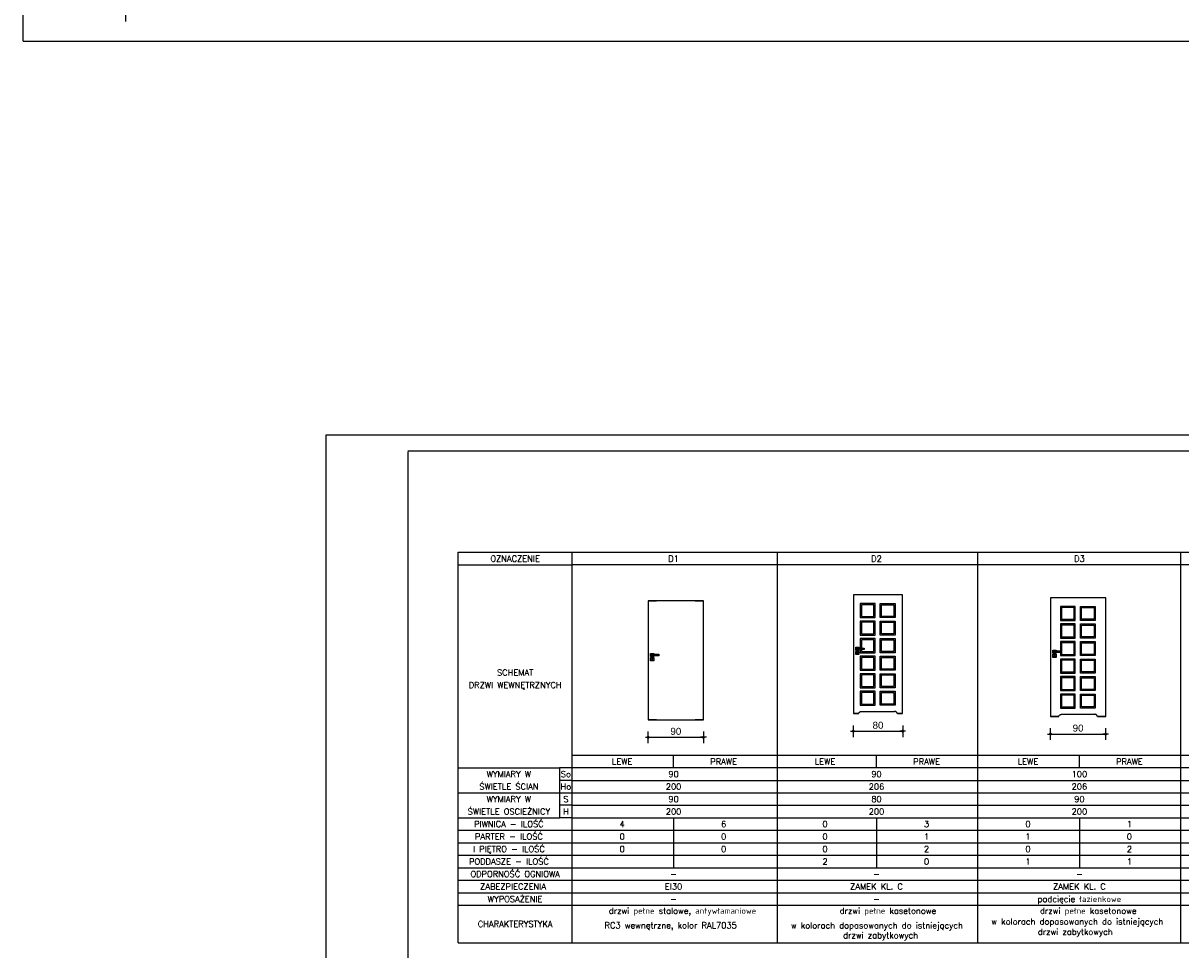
# Model space of a CAD drawing. Header units: millimetres. Extents: x 11979 to 23691, y 12825 to 41978.
# Tile 2 of 256: x 19491 to 21472, y 14320 to 15905. Entities that reach past the tile are written whole.
import ezdxf
from ezdxf.enums import TextEntityAlignment as Align

# ---------------------------------------------------------------- set-up
doc = ezdxf.new("R2010")
doc.units = ezdxf.units.MM
for name, color, linetype in [('-LI-WIDOK', 2, 'Continuous'), ('-RAMKA', 2, 'Continuous'), ('-WYMIAR', 8, 'Continuous'), ('_PROJEKTOWANE', 5, 'Continuous'), ('CONSTRUCTION_CLASS', 7, 'Continuous')]:
    doc.layers.add(name, color=color, linetype=linetype)
doc.styles.add('SIMPLEX', font='simplex')
doc.styles.get("Standard").update_dxf_attribs({"font": 'arial.ttf'})
doc.linetypes.add('buud02_01-1000', pattern='A,7,0,[20,ksztalty.shx,S=0.7,R=0,X=0,Y=0]', length=7)
doc.dimstyles.new('CZA-KROPKA-50', dxfattribs={"dimtxt": 12, "dimasz": 1, "dimexe": 2, "dimexo": 25, "dimgap": 4, "dimtad": 1, "dimdec": 1, "dimrnd": 0.5, "dimzin": 9, "dimdsep": 46, "dimtxsty": 'Standard', "dimblk": 'CZA-KROPKA', "dimblk1": 'CZA-KROPKA', "dimblk2": 'CZA-KROPKA', "dimsah": 1, "dimcen": -20, "dimse1": 1, "dimse2": 1, "dimclrd": 8, "dimclre": 8, "dimclrt": 9, "dimadec": 0, "dimazin": 0, "dimtfac": 1, "dimtdec": 1, "dimtmove": 1, "dimatfit": 3, "dimldrblk": 'CZA-KROPKA', "dimfxl": 1, "dimtolj": 1, "dimtzin": 9, "dimarcsym": 0})

# ---------------------------------------------------------------- blocks, each defined once
blk = doc.blocks.new('GTFDGDGD')
at = {"layer": '-RAMKA', "color": 8}
for p, q in [((4808.7, 1991.6), (9008.7, 1991.6)), ((4808.7, -978.4), (4808.7, 1991.6)), ((4808.7, -978.4), (9008.7, -978.4))]:
    blk.add_line(p, q, dxfattribs=at)
at = {"layer": '-RAMKA'}
blk.add_line((8973.7, 1956.6), (4983.7, 1956.6), dxfattribs=at)
at = {"layer": '-RAMKA', "color": 2}
blk.add_line((4983.7, 1955.5), (4983.7, -944.5), dxfattribs=at)
blk = doc.blocks.new('CZA-KROPKA')
at = {"layer": '-WYMIAR', "linetype": 'ByBlock'}
for p, q in [((5, 0), (-5, 0)), ((0, 10), (0, -10))]:
    blk.add_line(p, q, dxfattribs=at)
at = {"layer": '-WYMIAR', "linetype": 'ByBlock', "const_width": 2.5}
blk.add_lwpolyline([(-1.25, 0, 1), (1.25, 0, 1)], format="xyb", close=True, dxfattribs=at)
blk = doc.blocks.new('*D1747')
at = {"layer": '_PROJEKTOWANE', "color": 8, "lineweight": -2, "ltscale": 10}
blk.add_line((20561.6, 14683.3), (20654, 14683.3), dxfattribs=at)
at = {"layer": 'Defpoints', "color": 0}
for p in [(20560.6, 14713.5), (20655, 14713.5), (20655, 14683.3)]:
    blk.add_point(p, dxfattribs=at)
at = {"layer": '_PROJEKTOWANE', "color": 8, "lineweight": -2, "rotation": 180}
blk.add_blockref('CZA-KROPKA', (20560.6, 14683.3), dxfattribs=at)
at = {"layer": '_PROJEKTOWANE', "color": 8, "lineweight": -2}
blk.add_blockref('CZA-KROPKA', (20655, 14683.3), dxfattribs=at)
at = {"layer": '_PROJEKTOWANE', "color": 9, "insert": (20607.8, 14693.5), "char_height": 12, "attachment_point": 5}
blk.add_mtext('\\A1;90', dxfattribs=at)
blk = doc.blocks.new('*D1748')
at = {"layer": '_PROJEKTOWANE', "color": 8, "lineweight": -2, "ltscale": 10}
blk.add_line((21249.8, 14688.9), (21342.2, 14688.9), dxfattribs=at)
at = {"layer": 'Defpoints', "color": 0}
for p in [(21248.8, 14719), (21343.2, 14719), (21343.2, 14688.9)]:
    blk.add_point(p, dxfattribs=at)
at = {"layer": '_PROJEKTOWANE', "color": 8, "lineweight": -2, "rotation": 180}
blk.add_blockref('CZA-KROPKA', (21248.8, 14688.9), dxfattribs=at)
at = {"layer": '_PROJEKTOWANE', "color": 8, "lineweight": -2}
blk.add_blockref('CZA-KROPKA', (21343.2, 14688.9), dxfattribs=at)
at = {"layer": '_PROJEKTOWANE', "color": 9, "insert": (21296, 14699), "char_height": 12, "attachment_point": 5}
blk.add_mtext('\\A1;90', dxfattribs=at)
blk = doc.blocks.new('*D1749')
at = {"layer": '_PROJEKTOWANE', "color": 8, "lineweight": -2, "ltscale": 10}
blk.add_line((20912.5, 14693.8), (20994.9, 14693.8), dxfattribs=at)
at = {"layer": 'Defpoints', "color": 0}
for p in [(20911.5, 14723.9), (20995.9, 14723.9), (20995.9, 14693.8)]:
    blk.add_point(p, dxfattribs=at)
at = {"layer": '_PROJEKTOWANE', "color": 8, "lineweight": -2, "rotation": 180}
blk.add_blockref('CZA-KROPKA', (20911.5, 14693.8), dxfattribs=at)
at = {"layer": '_PROJEKTOWANE', "color": 8, "lineweight": -2}
blk.add_blockref('CZA-KROPKA', (20995.9, 14693.8), dxfattribs=at)
at = {"layer": '_PROJEKTOWANE', "color": 9, "insert": (20953.7, 14703.9), "char_height": 12, "attachment_point": 5}
blk.add_mtext('\\A1;80', dxfattribs=at)

msp = doc.modelspace()

# ---------------------------------------------------------------- linework, layer by layer
at = {"layer": '-LI-WIDOK'}
for p, q in [((20654.95, 14916.65), (20560.55, 14916.65)), ((20560.55, 14916.65), (20560.55, 14713.35)), ((20574.55, 14916.5), (20560.55, 14916.5)), ((20654.95, 14916.5), (20640.95, 14916.5)), ((20654.95, 14713.35), (20654.95, 14916.65)), ((20654.95, 14713.35), (20654.95, 14916.65)), ((20995.87, 14927.09), (20911.47, 14927.09)), ((20911.47, 14927.09), (20911.47, 14723.79)), ((20925.47, 14926.94), (20911.47, 14926.94)), ((20995.87, 14926.94), (20981.87, 14926.94)), ((20995.87, 14723.79), (20995.87, 14927.09)), ((20995.87, 14723.79), (20995.87, 14927.09)), ((21343.23, 14922.19), (21248.83, 14922.19)), ((21248.83, 14922.19), (21248.83, 14718.89)), ((21262.83, 14922.04), (21248.83, 14922.04)), ((21343.23, 14922.04), (21329.23, 14922.04)), ((21343.23, 14718.89), (21343.23, 14922.19)), ((21343.23, 14718.89), (21343.23, 14922.19)), ((20915.52, 14837.44), (20921.02, 14837.44)), ((20915.52, 14831.94), (20915.52, 14837.44)), ((20921.02, 14837.44), (20921.02, 14835.94)), ((20564.6, 14827), (20570.1, 14827)), ((20564.6, 14821.5), (20564.6, 14827)), ((20570.1, 14821.5), (20564.6, 14821.5)), ((20566.85, 14816.3), (20566.85, 14817.8)), ((20567.85, 14817.8), (20567.85, 14816.3)), ((20570.1, 14827), (20570.1, 14825.5)), ((20570.1, 14823), (20570.1, 14821.5)), ((20921.02, 14831.94), (20915.52, 14831.94)), ((20917.77, 14826.74), (20917.77, 14828.24)), ((20918.77, 14828.24), (20918.77, 14826.74)), ((20921.02, 14833.44), (20921.02, 14831.94)), ((21252.88, 14832.54), (21258.38, 14832.54)), ((21252.88, 14827.04), (21252.88, 14832.54)), ((21258.38, 14827.04), (21252.88, 14827.04)), ((21255.13, 14821.84), (21255.13, 14823.34)), ((21256.13, 14823.34), (21256.13, 14821.84)), ((21258.38, 14832.54), (21258.38, 14831.04)), ((21258.38, 14828.54), (21258.38, 14827.04)), ((20920.47, 14723.94), (20911.47, 14723.94)), ((20911.47, 14723.79), (20920.41, 14723.79)), ((20925.23, 14727.57), (20982.11, 14727.58)), ((20995.87, 14723.94), (20986.87, 14723.94)), ((20986.94, 14723.79), (20995.87, 14723.79)), ((21262.83, 14719.04), (21248.83, 14719.04)), ((21248.83, 14718.89), (21262.77, 14718.89)), ((21267.59, 14722.67), (21324.47, 14722.68)), ((21343.23, 14719.04), (21329.23, 14719.04)), ((21329.3, 14718.89), (21343.23, 14718.89)), ((20574.55, 14713.5), (20560.55, 14713.5)), ((20560.55, 14713.35), (20654.95, 14713.35)), ((20654.95, 14713.5), (20640.95, 14713.5)), ((20235.37, 14545.59), (20408.96, 14545.59)), ((20603.92, 14545.59), (20603.92, 14524.22))]:
    msp.add_line(p, q, dxfattribs=at)
for points in [[(20948.73, 14912.1), (20923.34, 14912.1), (20923.34, 14888.1), (20948.73, 14888.1)], [(20946.73, 14910.1), (20925.34, 14910.1), (20925.34, 14890.1), (20946.73, 14890.1)], [(20957.64, 14912.1), (20983.04, 14912.1), (20983.04, 14888.1), (20957.64, 14888.1)], [(20959.64, 14910.1), (20981.04, 14910.1), (20981.04, 14890.1), (20959.64, 14890.1)], [(21291.09, 14907.2), (21265.7, 14907.2), (21265.7, 14883.2), (21291.09, 14883.2)], [(21289.09, 14905.2), (21267.7, 14905.2), (21267.7, 14885.2), (21289.09, 14885.2)], [(21300, 14907.2), (21325.4, 14907.2), (21325.4, 14883.2), (21300, 14883.2)], [(21302, 14905.2), (21323.4, 14905.2), (21323.4, 14885.2), (21302, 14885.2)], [(20948.73, 14882.1), (20923.34, 14882.1), (20923.34, 14858.11), (20948.73, 14858.11)], [(20946.73, 14880.1), (20925.34, 14880.1), (20925.34, 14860.11), (20946.73, 14860.11)], [(20957.64, 14882.1), (20983.04, 14882.1), (20983.04, 14858.11), (20957.64, 14858.11)], [(20959.64, 14880.1), (20981.04, 14880.1), (20981.04, 14860.11), (20959.64, 14860.11)], [(21291.09, 14877.2), (21265.7, 14877.2), (21265.7, 14853.21), (21291.09, 14853.21)], [(21300, 14877.2), (21325.4, 14877.2), (21325.4, 14853.21), (21300, 14853.21)], [(21289.09, 14875.2), (21267.7, 14875.2), (21267.7, 14855.21), (21289.09, 14855.21)], [(21302, 14875.2), (21323.4, 14875.2), (21323.4, 14855.21), (21302, 14855.21)], [(20957.64, 14852.11), (20983.04, 14852.11), (20983.04, 14828.11), (20957.64, 14828.11)], [(20959.64, 14850.11), (20981.04, 14850.11), (20981.04, 14830.11), (20959.64, 14830.11)], [(21289.09, 14845.21), (21267.7, 14845.21), (21267.7, 14825.22), (21289.09, 14825.22)], [(21300, 14847.21), (21325.4, 14847.21), (21325.4, 14823.22), (21300, 14823.22)], [(21302, 14845.21), (21323.4, 14845.21), (21323.4, 14825.22), (21302, 14825.22)], [(20564.6, 14819.8), (20570.1, 14819.8), (20570.1, 14814.3), (20564.6, 14814.3)], [(20578.85, 14823), (20566.64, 14823), (20566.64, 14825.5), (20578.85, 14825.5)], [(20915.52, 14830.24), (20921.02, 14830.24), (20921.02, 14824.74), (20915.52, 14824.74)], [(20929.77, 14833.44), (20917.56, 14833.44), (20917.56, 14835.94), (20929.77, 14835.94)], [(20948.73, 14822.11), (20923.34, 14822.11), (20923.34, 14798.12), (20948.73, 14798.12)], [(20946.73, 14820.11), (20925.34, 14820.11), (20925.34, 14800.12), (20946.73, 14800.12)], [(20957.64, 14822.11), (20983.04, 14822.11), (20983.04, 14798.12), (20957.64, 14798.12)], [(20959.64, 14820.11), (20981.04, 14820.11), (20981.04, 14800.12), (20959.64, 14800.12)], [(21252.88, 14825.34), (21258.38, 14825.34), (21258.38, 14819.84), (21252.88, 14819.84)], [(21267.13, 14828.54), (21254.92, 14828.54), (21254.92, 14831.04), (21267.13, 14831.04)], [(21291.09, 14817.22), (21265.7, 14817.22), (21265.7, 14793.22), (21291.09, 14793.22)], [(21300, 14817.22), (21325.4, 14817.22), (21325.4, 14793.22), (21300, 14793.22)], [(21289.09, 14815.22), (21267.7, 14815.22), (21267.7, 14795.22), (21289.09, 14795.22)], [(21302, 14815.22), (21323.4, 14815.22), (21323.4, 14795.22), (21302, 14795.22)], [(20948.73, 14792.12), (20923.34, 14792.12), (20923.34, 14768.13), (20948.73, 14768.13)], [(20946.73, 14790.12), (20925.34, 14790.12), (20925.34, 14770.13), (20946.73, 14770.13)], [(20957.64, 14792.12), (20983.04, 14792.12), (20983.04, 14768.13), (20957.64, 14768.13)], [(20959.64, 14790.12), (20981.04, 14790.12), (20981.04, 14770.13), (20959.64, 14770.13)], [(21291.09, 14787.22), (21265.7, 14787.22), (21265.7, 14763.23), (21291.09, 14763.23)], [(21289.09, 14785.22), (21267.7, 14785.22), (21267.7, 14765.23), (21289.09, 14765.23)], [(21300, 14787.22), (21325.4, 14787.22), (21325.4, 14763.23), (21300, 14763.23)], [(21302, 14785.22), (21323.4, 14785.22), (21323.4, 14765.23), (21302, 14765.23)], [(20948.73, 14762.13), (20923.34, 14762.13), (20923.34, 14738.13), (20948.73, 14738.13)], [(20946.73, 14760.13), (20925.34, 14760.13), (20925.34, 14740.13), (20946.73, 14740.13)], [(20957.64, 14762.13), (20983.04, 14762.13), (20983.04, 14738.13), (20957.64, 14738.13)], [(20959.64, 14760.13), (20981.04, 14760.13), (20981.04, 14740.13), (20959.64, 14740.13)], [(21291.09, 14757.23), (21265.7, 14757.23), (21265.7, 14733.23), (21291.09, 14733.23)], [(21300, 14757.23), (21325.4, 14757.23), (21325.4, 14733.23), (21300, 14733.23)], [(21289.09, 14755.23), (21267.7, 14755.23), (21267.7, 14735.23), (21289.09, 14735.23)], [(21302, 14755.23), (21323.4, 14755.23), (21323.4, 14735.23), (21302, 14735.23)]]:
    msp.add_lwpolyline(points, close=True, dxfattribs=at)
for points in [[(20923.34, 14833.44), (20923.34, 14828.11), (20948.73, 14828.11), (20948.73, 14852.11), (20923.34, 14852.11), (20923.34, 14835.94)], [(20925.34, 14833.44), (20925.34, 14830.11), (20946.73, 14830.11), (20946.73, 14850.11), (20925.34, 14850.11), (20925.34, 14835.94)], [(21265.7, 14828.54), (21265.7, 14823.22), (21291.09, 14823.22), (21291.09, 14847.21), (21265.7, 14847.21), (21265.7, 14831.04)]]:
    msp.add_lwpolyline(points, dxfattribs=at)
for centre, start, end in [((20567.35, 14817.8), 0, 180), ((20567.35, 14816.3), 180, 0), ((20918.27, 14828.24), 0, 180), ((20918.27, 14826.74), 180, 0), ((21255.63, 14823.34), 0, 180), ((21255.63, 14821.84), 180, 0)]:
    msp.add_arc(centre, 0.5, start, end, dxfattribs=at)
for points in [[(20920.41, 14723.79), (20922.1, 14727.7), (20925.23, 14727.57)], [(20986.94, 14723.79), (20985.24, 14727.7), (20982.11, 14727.57)], [(21262.77, 14718.89), (21264.46, 14722.81), (21267.59, 14722.67)], [(21329.3, 14718.89), (21327.6, 14722.81), (21324.47, 14722.67)]]:
    msp.add_open_spline(points, degree=2, dxfattribs=at)
at = {"layer": 'CONSTRUCTION_CLASS'}
for p, q in [((20235.37, 14999.82), (20430.33, 14999.82)), ((20235.37, 14331.84), (20235.37, 14999.82)), ((20430.33, 14999.82), (21471.83, 14999.82)), ((20430.33, 14331.84), (20430.33, 14999.82)), ((20781.78, 14331.84), (20781.78, 14999.82)), ((21124.67, 14331.84), (21124.67, 14999.82)), ((21471.83, 14999.82), (22513.33, 14999.82)), ((21471.83, 14331.84), (21471.83, 14999.82)), ((20235.37, 14978.44), (20430.33, 14978.44)), ((20777.5, 14978.44), (20430.33, 14978.44)), ((21124.67, 14978.44), (20777.5, 14978.44)), ((21471.83, 14978.44), (21124.67, 14978.44)), ((21819, 14978.44), (21471.83, 14978.44)), ((20777.5, 14652.47), (20430.33, 14652.47)), ((20603.92, 14631.09), (20603.92, 14652.47)), ((21124.67, 14652.47), (20777.5, 14652.47)), ((20951.08, 14631.09), (20951.08, 14652.47)), ((21471.83, 14652.47), (21124.67, 14652.47)), ((21298.25, 14631.09), (21298.25, 14652.47)), ((21819, 14652.47), (21471.83, 14652.47)), ((20235.37, 14631.09), (20408.96, 14631.09)), ((20430.33, 14631.09), (20408.96, 14631.09)), ((20408.96, 14631.09), (20408.96, 14545.59)), ((20777.5, 14631.09), (20430.33, 14631.09)), ((21124.67, 14631.09), (20777.5, 14631.09)), ((21471.83, 14631.09), (21124.67, 14631.09)), ((21819, 14631.09), (21471.83, 14631.09)), ((20430.33, 14609.72), (20408.96, 14609.72)), ((20430.33, 14609.72), (20777.5, 14609.72)), ((20777.5, 14609.72), (21124.67, 14609.72)), ((21124.67, 14609.72), (21471.83, 14609.72)), ((21471.83, 14609.72), (21819, 14609.72)), ((20235.37, 14588.34), (20408.96, 14588.34)), ((20408.96, 14588.34), (20430.33, 14588.34)), ((20430.33, 14588.34), (20777.5, 14588.34)), ((20777.5, 14588.34), (21124.67, 14588.34)), ((21124.67, 14588.34), (21471.83, 14588.34)), ((21471.83, 14588.34), (21819, 14588.34)), ((20430.33, 14566.97), (20408.96, 14566.97)), ((20430.33, 14566.97), (20777.5, 14566.97)), ((20777.5, 14566.97), (21124.67, 14566.97)), ((21124.67, 14566.97), (21471.83, 14566.97)), ((21471.83, 14566.97), (21819, 14566.97)), ((20235.37, 14545.59), (20408.96, 14545.59)), ((20430.33, 14545.59), (20408.96, 14545.59)), ((20430.33, 14545.59), (20777.5, 14545.59)), ((20777.5, 14545.59), (21124.67, 14545.59)), ((20951.08, 14545.59), (20951.08, 14524.22)), ((21124.67, 14545.59), (21471.83, 14545.59)), ((21298.25, 14545.59), (21298.25, 14524.22)), ((21471.83, 14545.59), (21819, 14545.59)), ((20235.37, 14524.22), (22513.33, 14524.22)), ((20603.92, 14524.22), (20603.92, 14502.84)), ((20951.08, 14524.22), (20951.08, 14502.84)), ((21298.25, 14524.22), (21298.25, 14502.84)), ((20235.37, 14502.84), (22513.33, 14502.84)), ((20603.92, 14502.84), (20603.92, 14460.09)), ((20951.08, 14502.84), (20951.08, 14481.47)), ((21298.25, 14502.84), (21298.25, 14481.47)), ((20235.37, 14481.47), (22513.33, 14481.47)), ((20951.08, 14481.47), (20951.08, 14460.09)), ((21298.25, 14481.47), (21298.25, 14460.09)), ((20235.37, 14460.09), (20430.33, 14460.09)), ((20235.37, 14460.09), (21124.67, 14460.09)), ((20430.33, 14460.09), (20777.5, 14460.09)), ((20430.33, 14460.09), (20777.5, 14460.09)), ((20777.5, 14460.09), (21124.67, 14460.09)), ((20777.5, 14460.09), (21124.67, 14460.09)), ((21124.67, 14460.09), (21471.83, 14460.09)), ((21124.67, 14460.09), (21471.83, 14460.09)), ((21471.83, 14460.09), (21819, 14460.09)), ((21471.83, 14460.09), (21819, 14460.09)), ((20235.37, 14438.72), (20430.33, 14438.72)), ((20430.33, 14438.72), (20777.5, 14438.72)), ((20777.5, 14438.72), (21124.67, 14438.72)), ((21124.67, 14438.72), (21471.83, 14438.72)), ((21471.83, 14438.72), (21819, 14438.72)), ((20235.37, 14417.34), (20777.5, 14417.34)), ((20777.5, 14417.34), (21819, 14417.34)), ((20235.37, 14395.97), (20777.5, 14395.97)), ((20777.5, 14395.97), (21819, 14395.97)), ((20235.37, 14331.84), (20777.5, 14331.84)), ((20777.5, 14331.84), (21819, 14331.84))]:
    msp.add_line(p, q, dxfattribs=at)

# ---------------------------------------------------------------- block references
at = {"layer": '_PROJEKTOWANE'}
msp.add_blockref('GTFDGDGD', (14682.33, 16852.45), dxfattribs=at)
at = {"layer": '_PROJEKTOWANE', "xscale": 0.8, "yscale": 0.8, "zscale": 0.8}
msp.add_blockref('GTFDGDGD', (16162.29, 13607.33), dxfattribs=at)

# ---------------------------------------------------------------- texts
at = {"layer": '-LI-WIDOK', "style": 'SIMPLEX'}
for s, p in [('OZNACZENIE', (20332.85, 14988.97)), ('D1', (20603.92, 14988.97)), ('D2', (20951.08, 14988.97)), ('D3', (21298.25, 14988.97)), ('SCHEMAT', (20332.85, 14794.08)), ('DRZWI WEWNĘTRZNYCH', (20332.85, 14772.71)), ('LEWE', (20515.97, 14641.78)), ('PRAWE', (20689.55, 14641.78)), ('LEWE', (20863.13, 14641.78)), ('PRAWE', (21036.72, 14641.78)), ('LEWE', (21210.3, 14641.78)), ('PRAWE', (21383.88, 14641.78)), ('WYMIARY W', (20322.16, 14620.41)), ('So', (20419.64, 14620.41)), ('90', (20603.92, 14620.41)), ('90', (20951.08, 14620.41)), ('100', (21298.25, 14620.41)), ('ŚWIETLE ŚCIAN', (20322.16, 14599.03)), ('Ho', (20419.64, 14599.03)), ('200', (20603.92, 14599.03)), ('206', (20951.08, 14599.03)), ('206', (21298.25, 14599.03)), ('WYMIARY W', (20322.16, 14577.66)), ('S', (20419.64, 14577.66)), ('90', (20603.92, 14577.66)), ('80', (20951.08, 14577.66)), ('90', (21298.25, 14577.66)), ('ŚWIETLE OSCIEŻNICY', (20322.16, 14556.28)), ('H', (20419.64, 14556.28)), ('200', (20603.92, 14556.28)), ('200', (20951.08, 14556.28)), ('200', (21298.25, 14556.28)), ('PIWNICA - ILOŚĆ', (20322.16, 14534.91)), ('4', (20515.97, 14534.91)), ('6', (20689.55, 14534.91)), ('0', (20863.13, 14534.91)), ('3', (21036.72, 14534.91)), ('0', (21210.3, 14534.91)), ('1', (21383.88, 14534.91)), ('PARTER - ILOŚĆ', (20322.16, 14513.53)), ('I PIĘTRO - ILOŚĆ', (20322.16, 14492.16)), ('0', (20515.97, 14513.53)), ('0', (20689.55, 14513.53)), ('0', (20863.13, 14513.53)), ('1', (21036.72, 14513.53)), ('1', (21210.3, 14513.53)), ('0', (21383.88, 14513.53)), ('0', (20515.97, 14492.16)), ('0', (20689.55, 14492.16)), ('0', (20863.13, 14492.16)), ('2', (21036.72, 14492.16)), ('0', (21210.3, 14492.16)), ('2', (21383.88, 14492.16)), ('PODDASZE - ILOŚĆ', (20322.16, 14470.78)), ('2', (20863.13, 14470.78)), ('0', (21036.72, 14470.78)), ('1', (21210.4, 14470.78)), ('1', (21383.99, 14470.78)), ('ODPORNOŚĆ OGNIOWA', (20332.85, 14449.41)), ('-', (20603.92, 14449.41)), ('-', (20951.08, 14449.41)), ('-', (21298.25, 14449.41)), ('ZABEZPIECZENIA ', (20332.85, 14428.03)), ('EI30', (20603.92, 14428.03)), ('ZAMEK KL. C', (20951.08, 14428.03)), ('ZAMEK KL. C', (21298.25, 14428.03)), ('WYPOSAŻENIE', (20332.85, 14406.66)), ('-', (20603.92, 14406.66)), ('-', (20951.08, 14406.66)), ('podcięcie łazienkowe', (21298.25, 14406.66)), ('drzwi pełne stalowe, antywłamaniowe', (20619.16, 14386.53)), ('drzwi pełne kasetonowe', (20970.61, 14386.53)), ('drzwi pełne kasetonowe', (21313.49, 14386.53)), ('CHARAKTERYSTYKA', (20332.85, 14363.91)), ('RC3 wewnętrzne, kolor RAL7035', (20598.94, 14361.63)), ('w kolorach dopasowanych do istniejących', (20951.87, 14361.57)), ('w kolorach dopasowanych do istniejących', (21294.74, 14368.1)), ('drzwi zabytkowych', (20958.24, 14344.59)), ('drzwi zabytkowych', (21291.25, 14350.57))]:
    msp.add_text(s, height=10.35, dxfattribs=at).set_placement(p, align=Align.MIDDLE_CENTER)

# ---------------------------------------------------------------- dimensions: what is measured, and where the dimension line sits
at = {"layer": '_PROJEKTOWANE', "linetype": 'buud02_01-1000', "ltscale": 10}
for base, p1, p2, text, picture, middle in [((20995.87, 14693.78), (20911.47, 14723.94), (20995.87, 14723.94), '80', '*D1749', (20953.67, 14703.91)), ((21343.23, 14688.88), (21248.83, 14719.04), (21343.23, 14719.04), '90', '*D1748', (21296.03, 14699.01)), ((20654.95, 14683.34), (20560.55, 14713.5), (20654.95, 14713.5), '90', '*D1747', (20607.75, 14693.46))]:
    dim = msp.add_linear_dim(base=base, p1=p1, p2=p2, text=text, dimstyle='CZA-KROPKA-50', override={"dimfxl": 50, "dimfxlon": 1, "dimarcsym": 1}, dxfattribs=at)
    dim.commit()
    dim.dimension.update_dxf_attribs({"geometry": picture, "text_midpoint": middle})

doc.saveas('drawing.dxf')
